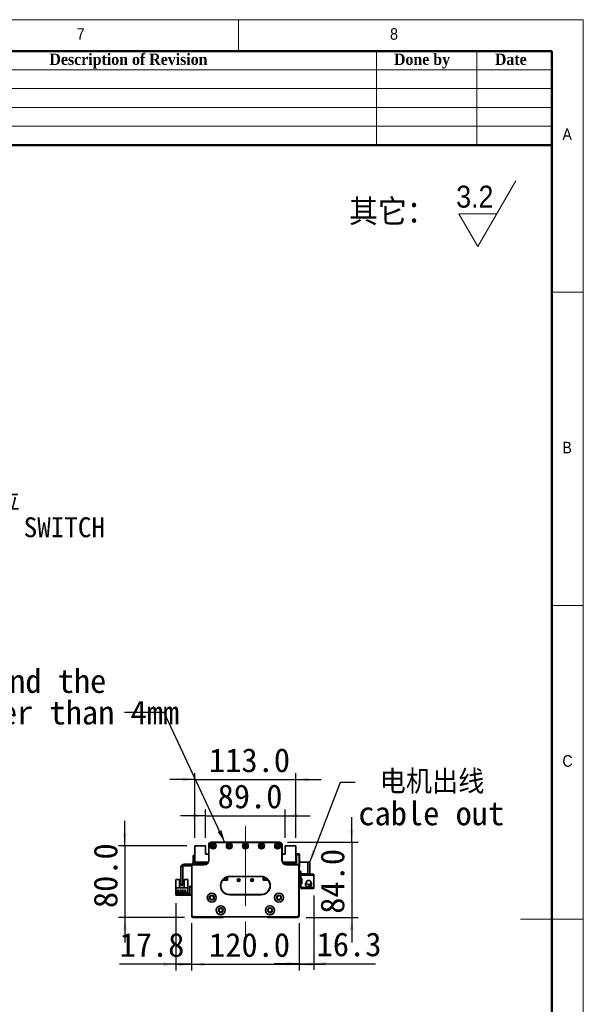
# Model space of a CAD drawing. Header units: millimetres. Extents: x 35 to 2905, y 35 to 2044.
# Tile 7 of 7: x 2276 to 2905, y 944 to 2044. Entities that reach past the tile are written whole.
import ezdxf

# ---------------------------------------------------------------- set-up
doc = ezdxf.new("R2010")
doc.units = ezdxf.units.MM
doc.header["$LTSCALE"] = 7
doc.linetypes.add('CENTERX2', pattern=[20.32, 12.7, -2.54, 2.54, -2.54])
doc.layers.add('黑色实线', color=7, linetype='Continuous')
doc.styles.add('SLDTEXTSTYLE0', font='Gothic.ttf', dxfattribs={"width": 0.913, "bigfont": 'bigfont'})
doc.styles.add('SLDTEXTSTYLE1', font='Gothic.ttf', dxfattribs={"width": 0.913})
doc.styles.add('SLDTEXTSTYLE2', font='timesbd.ttf', dxfattribs={"width": 0.933})
doc.styles.add('SLDTEXTSTYLE8', font='txt')
doc.styles.add('SLDTEXTSTYLE9', font='txt', dxfattribs={"bigfont": 'bigfont'})
doc.dimstyles.new('SLDDIMSTYLE0', dxfattribs={"dimtxt": 26.6, "dimasz": 14, "dimexe": 0, "dimexo": 0.0625, "dimgap": 6.65, "dimtad": 2, "dimdec": 1, "dimrnd": 1e-09, "dimzin": 4, "dimdsep": 46, "dimtxsty": 'SLDTEXTSTYLE8', "dimsah": 1, "dimcen": 0.09, "dimadec": 0, "dimazin": 1, "dimtfac": 1, "dimtdec": 1, "dimtmove": 0, "dimatfit": 0, "dimfxl": 0, "dimfrac": 2, "dimtolj": 1, "dimtzin": 12, "dimarcsym": 0})
doc.dimstyles.new('SLDDIMSTYLE1', dxfattribs={"dimtxt": 26.6, "dimasz": 14, "dimexe": 0, "dimexo": 0.0625, "dimgap": 6.65, "dimtad": 2, "dimdec": 1, "dimrnd": 1e-09, "dimzin": 12, "dimdsep": 46, "dimtxsty": 'SLDTEXTSTYLE8', "dimsah": 1, "dimcen": 0.09, "dimadec": 0, "dimazin": 3, "dimtfac": 1, "dimtdec": 1, "dimtmove": 0, "dimatfit": 0, "dimfxl": 0, "dimfrac": 2, "dimtolj": 1, "dimtzin": 12, "dimarcsym": 0})
doc.dimstyles.new('SLDDIMSTYLE2', dxfattribs={"dimtxt": 0.18, "dimasz": 14, "dimexe": 0, "dimexo": 0.0625, "dimgap": 0, "dimtad": 0, "dimtih": 1, "dimtoh": 1, "dimdec": 0, "dimrnd": 1e-09, "dimzin": 0, "dimdsep": 46, "dimtxsty": 'Standard', "dimsah": 1, "dimcen": 0.09, "dimadec": 0, "dimazin": 0, "dimtfac": 14, "dimtdec": 0, "dimtofl": 0, "dimtmove": 0, "dimatfit": 3, "dimfxl": 0, "dimfrac": 2, "dimtolj": 1, "dimtzin": 0, "dimarcsym": 0})

# ---------------------------------------------------------------- blocks, each defined once
blk = doc.blocks.new('SW_SFSYMBOL_0')
at = {"color": 0, "linetype": 'Continuous', "lineweight": 18}
for p, q in [((24, -36.7), (66.5, 36.8)), ((24, -36.7), (2.8, 0)), ((45.3, 0), (2.8, 0))]:
    blk.add_line(p, q, dxfattribs=at)
at = {"color": 0, "linetype": 'Continuous', "lineweight": 18, "insert": (0, 31.3), "char_height": 24.5, "attachment_point": 1, "style": 'SLDTEXTSTYLE1'}
blk.add_mtext('3.2', dxfattribs=at)
blk = doc.blocks.new('_D')
at = {"layer": '黑色实线'}
for p, q in [((2467.6, 1034.9), (2467.6, 982)), ((2587.6, 1034.9), (2587.6, 982)), ((2467.6, 989), (2439.6, 989)), ((2467.6, 989), (2587.6, 989)), ((2587.6, 989), (2615.6, 989))]:
    blk.add_line(p, q, dxfattribs=at)
for points in [[(2467.6, 989), (2453.6, 991.1), (2453.6, 986.9)], [(2587.6, 989), (2601.6, 986.9), (2601.6, 991.1)]]:
    blk.add_solid(points, dxfattribs=at)
at = {"layer": '黑色实线', "insert": (2487, 1023.9), "char_height": 26.6, "attachment_point": 1, "style": 'SLDTEXTSTYLE8'}
blk.add_mtext('120.0', dxfattribs=at)
blk = doc.blocks.new('_D_1')
at = {"layer": '黑色实线'}
for p, q in [((2449.8, 1057.1), (2449.8, 982)), ((2467.6, 1034.9), (2467.6, 982)), ((2449.8, 989), (2387.1, 989)), ((2449.8, 989), (2467.6, 989)), ((2467.6, 989), (2495.6, 989))]:
    blk.add_line(p, q, dxfattribs=at)
for points in [[(2449.8, 989), (2435.8, 991.1), (2435.8, 986.9)], [(2467.6, 989), (2481.6, 986.9), (2481.6, 991.1)]]:
    blk.add_solid(points, dxfattribs=at)
at = {"layer": '黑色实线', "insert": (2387.1, 1023.9), "char_height": 26.6, "attachment_point": 1, "style": 'SLDTEXTSTYLE8'}
blk.add_mtext('17.8', dxfattribs=at)
blk = doc.blocks.new('_D_2')
at = {"layer": '黑色实线'}
for p, q in [((2603.9, 1065.7), (2603.9, 982.6)), ((2587.6, 1034.9), (2587.6, 982.6)), ((2587.6, 989.6), (2559.6, 989.6)), ((2587.6, 989.6), (2603.9, 989.6)), ((2603.9, 989.6), (2672.8, 989.6))]:
    blk.add_line(p, q, dxfattribs=at)
for points in [[(2587.6, 989.6), (2573.6, 991.7), (2573.6, 987.5)], [(2603.9, 989.6), (2617.9, 987.5), (2617.9, 991.7)]]:
    blk.add_solid(points, dxfattribs=at)
at = {"layer": '黑色实线', "insert": (2607.2, 1024.5), "char_height": 26.6, "attachment_point": 1, "style": 'SLDTEXTSTYLE8'}
blk.add_mtext('16.3', dxfattribs=at)
blk = doc.blocks.new('_D_3')
at = {"layer": '黑色实线'}
for p, q in [((2646.4, 1125.3), (2646.4, 1153.3)), ((2574.5, 1125.3), (2653.4, 1125.3)), ((2646.4, 1125.3), (2646.4, 1041.3)), ((2595.5, 1041.3), (2653.4, 1041.3)), ((2646.4, 1041.3), (2646.4, 1013.3))]:
    blk.add_line(p, q, dxfattribs=at)
for points in [[(2646.4, 1125.3), (2648.5, 1139.3), (2644.3, 1139.3)], [(2646.4, 1041.3), (2644.3, 1027.3), (2648.5, 1027.3)]]:
    blk.add_solid(points, dxfattribs=at)
at = {"layer": '黑色实线', "insert": (2611.5, 1045.4), "char_height": 26.6, "attachment_point": 1, "rotation": 90, "style": 'SLDTEXTSTYLE8'}
blk.add_mtext('84.0', dxfattribs=at)
blk = doc.blocks.new('_D_4')
at = {"layer": '黑色实线'}
for p, q in [((2393, 1121.3), (2393, 1149.3)), ((2462.2, 1121.3), (2386, 1121.3)), ((2393, 1121.3), (2393, 1041.3)), ((2459.7, 1041.3), (2386, 1041.3)), ((2393, 1041.3), (2393, 1013.3))]:
    blk.add_line(p, q, dxfattribs=at)
for points in [[(2393, 1121.3), (2395.1, 1135.3), (2390.9, 1135.3)], [(2393, 1041.3), (2390.9, 1027.3), (2395.1, 1027.3)]]:
    blk.add_solid(points, dxfattribs=at)
at = {"layer": '黑色实线', "insert": (2358.1, 1051.7), "char_height": 26.6, "attachment_point": 1, "rotation": 90, "style": 'SLDTEXTSTYLE8'}
blk.add_mtext('80.0', dxfattribs=at)
blk = doc.blocks.new('_D_5')
at = {"layer": '黑色实线'}
for p, q in [((2471.1, 1130.2), (2471.1, 1202.3)), ((2584.1, 1130.2), (2584.1, 1202.3)), ((2471.1, 1195.3), (2443.1, 1195.3)), ((2471.1, 1195.3), (2584.1, 1195.3)), ((2584.1, 1195.3), (2612.1, 1195.3))]:
    blk.add_line(p, q, dxfattribs=at)
for points in [[(2471.1, 1195.3), (2457.1, 1197.4), (2457.1, 1193.2)], [(2584.1, 1195.3), (2598.1, 1193.2), (2598.1, 1197.4)]]:
    blk.add_solid(points, dxfattribs=at)
at = {"layer": '黑色实线', "insert": (2487, 1230.2), "char_height": 26.6, "attachment_point": 1, "style": 'SLDTEXTSTYLE8'}
blk.add_mtext('113.0', dxfattribs=at)
blk = doc.blocks.new('_D_6')
at = {"layer": '黑色实线'}
for p, q in [((2483.1, 1154.9), (2455.1, 1154.9)), ((2483.1, 1130.2), (2483.1, 1161.9)), ((2483.1, 1154.9), (2572.1, 1154.9)), ((2572.1, 1130.2), (2572.1, 1161.9)), ((2572.1, 1154.9), (2600.1, 1154.9))]:
    blk.add_line(p, q, dxfattribs=at)
for points in [[(2483.1, 1154.9), (2469.1, 1157), (2469.1, 1152.8)], [(2572.1, 1154.9), (2586.1, 1152.8), (2586.1, 1157)]]:
    blk.add_solid(points, dxfattribs=at)
at = {"layer": '黑色实线', "insert": (2496.6, 1189.8), "char_height": 26.6, "attachment_point": 1, "style": 'SLDTEXTSTYLE8'}
blk.add_mtext('89.0', dxfattribs=at)
blk = doc.blocks.new('SW_NOTE_3')
at = {"layer": '黑色实线', "color": 0, "char_height": 26.6, "attachment_point": 1}
for s, insert, style in [(' 电机出线', (3.6, 13.8), 'SLDTEXTSTYLE9'), ('cable out', (3.6, -21.4), 'SLDTEXTSTYLE8')]:
    blk.add_mtext(s, dxfattribs=dict(at, insert=insert, style=style))
blk = doc.blocks.new('SW_NOTE_4')
at = {"layer": '黑色实线', "color": 0, "char_height": 26.6, "attachment_point": 2, "style": 'SLDTEXTSTYLE8'}
for s, insert in [('The distance between the load plate and the ', (-409.3, 48.6)), ('steel belt protection belt shall be greater than 4mm', (-409.4, 13.4))]:
    blk.add_mtext(s, dxfattribs=dict(at, insert=insert))
blk = doc.blocks.new('SW_NOTE_6')
at = {"layer": '黑色实线', "color": 0, "attachment_point": 2}
for s, insert, char_height, style in [('光电负限位', (71.6, 11.3), 22.23, 'SLDTEXTSTYLE9'), ('NEGATIVE LIMIT SWITCH', (69.6, -18.1), 22.225, 'SLDTEXTSTYLE8')]:
    blk.add_mtext(s, dxfattribs=dict(at, insert=insert, char_height=char_height, style=style))

msp = doc.modelspace()

# ---------------------------------------------------------------- linework, layer by layer
at = {"color": 7, "linetype": 'Continuous', "lineweight": 18}
for p, q in [((2905, 2044), (35, 2044)), ((2520, 2009), (2520, 2044)), ((2905, 35), (2905, 2044)), ((70, 2009), (2870, 2009)), ((2674, 2009), (2674, 1904)), ((2786, 2009), (2786, 1904)), ((2870, 2009), (2870, 1904)), ((2870, 2009), (2870, 70)), ((2030, 1988), (2870, 1988)), ((2030, 1967), (2870, 1967)), ((2030, 1946), (2870, 1946)), ((2030, 1925), (2870, 1925)), ((2905, 1739.5), (2870, 1739.5)), ((2870, 1389.5), (2905, 1389.5)), ((2905, 1039.5), (2835, 1039.5))]:
    msp.add_line(p, q, dxfattribs=at)
at = {"color": 7, "linetype": 'Continuous', "lineweight": 50}
for p, q in [((2870, 2009), (70, 2009)), ((2870, 2009), (2870, 70)), ((2870, 1904), (2030, 1904))]:
    msp.add_line(p, q, dxfattribs=at)
at = {"color": 7, "linetype": 'Continuous', "lineweight": 35}
for p, q in [((2486.6, 1122.52), (2486.6, 1120.52)), ((2486.6, 1122.52), (2486.63, 1122.52)), ((2486.62, 1105.32), (2486.62, 1122.32)), ((2486.62, 1122.32), (2486.92, 1122.32)), ((2486.92, 1122.32), (2486.92, 1105.32)), ((2489.62, 1125.32), (2565.62, 1125.32)), ((2489.62, 1125.32), (2489.62, 1125.02)), ((2565.62, 1125.02), (2489.62, 1125.02)), ((2565.62, 1125.32), (2565.62, 1125.02)), ((2568.32, 1105.32), (2568.32, 1122.32)), ((2568.62, 1122.32), (2568.32, 1122.32)), ((2568.61, 1122.52), (2568.64, 1122.52)), ((2568.62, 1122.32), (2568.62, 1105.32)), ((2568.64, 1122.52), (2568.64, 1120.52)), ((2471.12, 1121.32), (2471.12, 1102.82)), ((2483.12, 1121.32), (2471.12, 1121.32)), ((2483.12, 1111.82), (2483.12, 1121.32)), ((2486.62, 1111.82), (2483.12, 1111.82)), ((2486.6, 1120.52), (2486.62, 1120.52)), ((2568.64, 1120.52), (2568.62, 1120.52)), ((2572.12, 1111.82), (2568.62, 1111.82)), ((2572.12, 1121.32), (2572.12, 1111.82)), ((2584.12, 1121.32), (2572.12, 1121.32)), ((2584.12, 1102.82), (2584.12, 1121.32)), ((2584.12, 1112.32), (2587.82, 1112.32)), ((2587.82, 1111.32), (2584.12, 1111.32)), ((2587.82, 1111.32), (2587.82, 1112.32)), ((2587.82, 1112.32), (2588.12, 1112.02)), ((2587.82, 1098.32), (2587.82, 1111.32)), ((2588.12, 1111.2), (2587.82, 1111.32)), ((2588.12, 1112.02), (2588.12, 1111.2)), ((2588.12, 1111.2), (2588.12, 1098.44)), ((2467.62, 1100.82), (2459.12, 1100.82)), ((2469.12, 1110.32), (2471.12, 1110.32)), ((2469.12, 1109.32), (2469.12, 1110.32)), ((2469.12, 1109.32), (2469.12, 1102.32)), ((2471.12, 1109.32), (2469.12, 1109.32)), ((2469.12, 1100.02), (2469.12, 1100.32)), ((2469.12, 1100.32), (2481.62, 1100.32)), ((2481.62, 1100.02), (2469.12, 1100.02)), ((2471.12, 1102.82), (2485.95, 1102.82)), ((2471.12, 1102.82), (2471.12, 1102.32)), ((2472.12, 1101.82), (2473.12, 1102.82)), ((2472.12, 1101.82), (2472.12, 1100.32)), ((2472.72, 1100.77), (2473.67, 1101.72)), ((2472.72, 1100.32), (2472.72, 1100.77)), ((2485.09, 1101.72), (2473.67, 1101.72)), ((2481.62, 1100.02), (2481.62, 1100.32)), ((2484.04, 1102.82), (2484.25, 1102.61)), ((2485.62, 1102.32), (2484.95, 1102.32)), ((2486.92, 1105.32), (2486.62, 1105.32)), ((2568.62, 1105.32), (2568.32, 1105.32)), ((2569.29, 1102.82), (2584.12, 1102.82)), ((2570.29, 1102.32), (2569.62, 1102.32)), ((2581.58, 1101.72), (2570.15, 1101.72)), ((2571.2, 1102.82), (2570.99, 1102.61)), ((2570.99, 1102.61), (2571.2, 1102.82)), ((2570.99, 1102.61), (2570.99, 1102.61)), ((2573.62, 1100.32), (2573.62, 1100.02)), ((2573.62, 1100.32), (2586.12, 1100.32)), ((2586.12, 1100.02), (2573.62, 1100.02)), ((2581.58, 1101.72), (2582.53, 1100.77)), ((2583.13, 1101.82), (2582.13, 1102.82)), ((2582.53, 1100.32), (2582.53, 1100.77)), ((2584.62, 1101.82), (2583.13, 1101.82)), ((2583.13, 1100.32), (2583.13, 1101.82)), ((2584.12, 1109.82), (2584.62, 1109.82)), ((2584.62, 1102.82), (2584.12, 1102.82)), ((2584.62, 1109.82), (2584.62, 1101.82)), ((2586.12, 1100.32), (2586.12, 1100.02)), ((2597.52, 1102.82), (2588.12, 1102.82)), ((2597.52, 1089.82), (2597.52, 1102.82)), ((2597.52, 1102.82), (2599.52, 1102.82)), ((2599.52, 1102.82), (2599.52, 1089.82)), ((2455.62, 1097.32), (2455.62, 1078.32)), ((2457.62, 1097.32), (2457.62, 1078.32)), ((2467.62, 1098.82), (2459.12, 1098.82)), ((2467.92, 1098.82), (2467.62, 1098.82)), ((2467.62, 1043.82), (2467.62, 1098.82)), ((2467.92, 1098.82), (2467.92, 1043.94)), ((2587.62, 1098.82), (2587.32, 1098.82)), ((2587.32, 1043.94), (2587.32, 1098.82)), ((2587.62, 1098.82), (2587.62, 1043.82)), ((2587.62, 1098.32), (2587.82, 1098.32)), ((2587.82, 1097.32), (2587.62, 1097.32)), ((2589.52, 1092.82), (2587.62, 1092.82)), ((2588.12, 1098.44), (2587.82, 1098.32)), ((2587.82, 1097.32), (2587.82, 1098.32)), ((2588.12, 1097.62), (2587.82, 1097.32)), ((2588.12, 1098.44), (2588.12, 1097.62)), ((2589.52, 1089.82), (2589.52, 1092.82)), ((2597.52, 1089.82), (2589.52, 1089.82)), ((2589.52, 1089.82), (2589.52, 1088.62)), ((2595.52, 1089.82), (2595.52, 1089.62)), ((2603.92, 1089.62), (2595.52, 1089.62)), ((2599.52, 1089.82), (2597.52, 1089.82)), ((2603.92, 1089.62), (2603.92, 1088.62)), ((2449.82, 1083.52), (2454.12, 1083.52)), ((2449.82, 1083.52), (2449.82, 1074.22)), ((2454.12, 1074.52), (2454.12, 1083.52)), ((2455.62, 1078.32), (2457.62, 1078.32)), ((2455.62, 1077.32), (2455.62, 1078.32)), ((2457.62, 1078.32), (2457.62, 1077.32)), ((2459.12, 1083.52), (2459.12, 1074.52)), ((2459.12, 1083.52), (2463.42, 1083.52)), ((2463.42, 1083.52), (2463.42, 1074.22)), ((2502.2, 1082.92), (2507.62, 1082.92)), ((2502.27, 1083.02), (2507.62, 1083.02)), ((2504.87, 1083.32), (2502.52, 1083.32)), ((2505.52, 1083.96), (2504.87, 1083.32)), ((2505.02, 1083.32), (2504.87, 1083.32)), ((2505.02, 1083.32), (2506.12, 1084.42)), ((2505.52, 1083.96), (2505.52, 1085.7)), ((2506.12, 1084.42), (2506.12, 1085.98)), ((2507.62, 1082.92), (2507.62, 1086.5)), ((2510.12, 1087.12), (2545.12, 1087.12)), ((2510.12, 1087.12), (2510.12, 1086.82)), ((2545.12, 1086.82), (2510.12, 1086.82)), ((2545.12, 1087.12), (2545.12, 1086.82)), ((2547.62, 1086.5), (2547.62, 1082.92)), ((2547.62, 1083.02), (2552.97, 1083.02)), ((2547.62, 1082.92), (2553.04, 1082.92)), ((2548.62, 1086.19), (2548.62, 1083.02)), ((2549.43, 1085.85), (2549.43, 1084.12)), ((2549.43, 1085.85), (2549.43, 1084.12)), ((2549.43, 1084.12), (2550.23, 1083.32)), ((2549.43, 1084.12), (2549.43, 1084.12)), ((2550.23, 1083.32), (2549.43, 1084.12)), ((2549.73, 1083.96), (2549.73, 1085.7)), ((2549.73, 1083.96), (2549.73, 1085.7)), ((2550.37, 1083.32), (2549.73, 1083.96)), ((2549.73, 1083.96), (2550.37, 1083.32)), ((2549.73, 1083.96), (2549.73, 1083.96)), ((2550.37, 1083.32), (2550.23, 1083.32)), ((2550.23, 1083.32), (2550.23, 1083.32)), ((2552.72, 1083.32), (2550.37, 1083.32)), ((2589.52, 1088.62), (2603.92, 1088.62)), ((2589.52, 1084.62), (2589.52, 1088.62)), ((2589.52, 1084.62), (2589.52, 1084.12)), ((2590.52, 1084.62), (2589.52, 1084.62)), ((2589.52, 1084.12), (2589.52, 1079.12)), ((2590.52, 1084.12), (2589.52, 1084.12)), ((2589.52, 1078.62), (2589.52, 1079.12)), ((2589.52, 1079.12), (2590.52, 1079.12)), ((2589.52, 1074.62), (2589.52, 1078.62)), ((2589.52, 1078.62), (2590.52, 1078.62)), ((2590.52, 1078.62), (2590.52, 1084.62)), ((2594.97, 1079.42), (2594.87, 1078.62)), ((2595.2, 1080.06), (2595.07, 1079.74)), ((2595.08, 1080.2), (2595.12, 1080.21)), ((2595.24, 1080.04), (2595.11, 1080.1)), ((2595.12, 1080.21), (2595.5, 1080.79)), ((2595.28, 1080.13), (2595.12, 1080.21)), ((2600.41, 1079.17), (2600.44, 1079.19)), ((2603.92, 1088.62), (2603.92, 1074.62)), ((2463.42, 1074.22), (2449.82, 1074.22)), ((2449.82, 1074.22), (2449.82, 1068.02)), ((2449.82, 1066.02), (2449.82, 1068.02)), ((2449.82, 1068.02), (2450.82, 1068.02)), ((2450.12, 1069.32), (2450.12, 1068.62)), ((2463.12, 1069.32), (2450.12, 1069.32)), ((2450.12, 1068.62), (2463.12, 1068.62)), ((2450.82, 1068.02), (2450.82, 1066.02)), ((2464.62, 1068.02), (2450.82, 1068.02)), ((2451.06, 1071.57), (2451.06, 1071.27)), ((2453.56, 1071.57), (2451.06, 1071.57)), ((2451.06, 1071.27), (2453.56, 1071.27)), ((2453.56, 1071.27), (2453.56, 1071.57)), ((2459.12, 1074.52), (2454.12, 1074.52)), ((2456.1, 1071.57), (2454.6, 1071.57)), ((2454.6, 1071.57), (2454.6, 1071.27)), ((2454.6, 1071.27), (2456.1, 1071.27)), ((2457.62, 1077.32), (2455.62, 1077.32)), ((2456.1, 1071.27), (2456.1, 1071.57)), ((2457.14, 1071.57), (2457.14, 1071.27)), ((2458.64, 1071.57), (2457.14, 1071.57)), ((2457.14, 1071.27), (2458.64, 1071.27)), ((2458.64, 1071.27), (2458.64, 1071.57)), ((2461.18, 1071.57), (2459.68, 1071.57)), ((2459.68, 1071.57), (2459.68, 1071.27)), ((2459.68, 1071.27), (2461.18, 1071.27)), ((2461.18, 1071.27), (2461.18, 1071.57)), ((2463.12, 1068.62), (2463.12, 1069.32)), ((2463.42, 1068.02), (2463.42, 1074.22)), ((2464.62, 1068.02), (2464.62, 1066.02)), ((2465.62, 1076.02), (2467.62, 1076.02)), ((2465.62, 1075.02), (2465.62, 1076.02)), ((2467.62, 1075.02), (2465.62, 1075.02)), ((2465.62, 1067.02), (2465.62, 1075.02)), ((2465.62, 1067.02), (2467.62, 1067.02)), ((2465.62, 1066.02), (2465.62, 1067.02)), ((2510.12, 1066.82), (2545.12, 1066.82)), ((2510.12, 1066.82), (2510.12, 1066.52)), ((2545.12, 1066.82), (2545.12, 1066.52)), ((2589.52, 1074.62), (2589.52, 1073.42)), ((2603.92, 1074.62), (2589.52, 1074.62)), ((2595.52, 1073.42), (2589.52, 1073.42)), ((2595.12, 1077.03), (2595.08, 1077.04)), ((2595.52, 1073.62), (2603.92, 1073.62)), ((2595.52, 1073.62), (2595.52, 1073.42)), ((2603.92, 1074.62), (2603.92, 1073.62)), ((2450.82, 1066.02), (2449.82, 1066.02)), ((2464.62, 1066.02), (2450.82, 1066.02)), ((2467.62, 1066.02), (2465.62, 1066.02)), ((2545.12, 1066.52), (2510.12, 1066.52)), ((2467.92, 1043.94), (2467.62, 1043.82)), ((2469.62, 1041.82), (2467.62, 1043.82)), ((2467.62, 1042.32), (2467.62, 1043.82)), ((2468.62, 1041.32), (2467.62, 1042.32)), ((2467.92, 1043.94), (2469.74, 1042.12)), ((2502.62, 1041.32), (2468.62, 1041.32)), ((2469.74, 1042.12), (2469.62, 1041.82)), ((2585.62, 1041.82), (2469.62, 1041.82)), ((2469.74, 1042.12), (2585.5, 1042.12)), ((2502.62, 1041.32), (2503.12, 1041.82)), ((2552.62, 1041.32), (2552.12, 1041.82)), ((2586.62, 1041.32), (2552.62, 1041.32)), ((2585.5, 1042.12), (2587.32, 1043.94)), ((2585.5, 1042.12), (2585.62, 1041.82)), ((2587.62, 1043.82), (2585.62, 1041.82)), ((2586.62, 1041.32), (2587.62, 1042.32)), ((2587.32, 1043.94), (2587.62, 1043.82)), ((2587.62, 1042.32), (2587.62, 1043.82))]:
    msp.add_line(p, q, dxfattribs=at)
at = {"color": 7, "linetype": 'Continuous', "lineweight": 35, "flags": 128}
msp.add_lwpolyline([(2464.62, 1066.02), (2465.21, 1066.07), (2465.62, 1066.19)], dxfattribs=at)
at = {"color": 7, "linetype": 'Continuous', "lineweight": 35}
for centre, radius in [((2491.62, 1121.07), 3.25), ((2491.62, 1121.07), 3), ((2491.62, 1121.07), 1.6), ((2491.62, 1121.07), 1.25), ((2509.62, 1121.07), 3.25), ((2509.62, 1121.07), 3), ((2509.62, 1121.07), 1.6), ((2509.62, 1121.07), 1.25), ((2527.62, 1121.07), 3.25), ((2527.62, 1121.07), 3), ((2527.62, 1121.07), 1.6), ((2527.62, 1121.07), 1.25), ((2545.62, 1121.07), 3.25), ((2545.62, 1121.07), 3), ((2545.62, 1121.07), 1.6), ((2545.62, 1121.07), 1.25), ((2563.62, 1121.07), 3.25), ((2563.62, 1121.07), 3), ((2563.62, 1121.07), 1.6), ((2563.62, 1121.07), 1.25), ((2520.12, 1083.02), 1.53), ((2520.12, 1083.02), 1.25), ((2535.12, 1083.02), 1.53), ((2535.12, 1083.02), 1.25), ((2490.12, 1063.35), 5.03), ((2490.12, 1063.35), 5), ((2565.12, 1063.35), 5.03), ((2565.12, 1063.35), 5), ((2490.12, 1063.35), 2.65), ((2490.12, 1063.35), 2.1), ((2565.12, 1063.35), 2.65), ((2565.12, 1063.35), 2.1), ((2500.12, 1049.35), 5.03), ((2500.12, 1049.35), 5), ((2500.12, 1049.35), 2.65), ((2500.12, 1049.35), 2.1), ((2555.12, 1049.35), 5.03), ((2555.12, 1049.35), 5), ((2555.12, 1049.35), 2.65), ((2555.12, 1049.35), 2.1)]:
    msp.add_circle(centre, radius, dxfattribs=at)
for centre, radius, start, end in [((2489.62, 1122.32), 3, 90, 180), ((2489.62, 1122.32), 2.7, 90, 180), ((2565.62, 1122.32), 3, 0, 90), ((2565.62, 1122.32), 2.7, 0, 90), ((2459.12, 1097.32), 3.5, 90, 180), ((2467.62, 1102.32), 1.5, 270, 0), ((2469.12, 1098.82), 1.5, 90, 180), ((2469.12, 1098.82), 1.2, 90, 180), ((2467.62, 1102.32), 3.5, 325.1501, 0), ((2481.62, 1105.32), 5.3, 270, 0), ((2481.62, 1105.32), 5, 270, 0), ((2484.95, 1103.32), 1, 224.99989, 270), ((2573.62, 1105.32), 5.3, 180, 270), ((2573.62, 1105.32), 5, 180, 270), ((2570.29, 1103.32), 1, 270, 315.00006), ((2570.29, 1103.32), 1, 270, 315.00006), ((2586.12, 1098.82), 1.5, 0, 90), ((2586.12, 1098.82), 1.2, 0, 90), ((2459.12, 1097.32), 1.5, 90, 180), ((2510.12, 1076.82), 10.3, 90, 270), ((2510.12, 1076.82), 10, 90, 270), ((2545.12, 1076.82), 10.3, 270, 90), ((2545.12, 1076.82), 10, 270, 90), ((2598.12, 1078.62), 3.4, 207.88541, 44.31348), ((2598.12, 1078.62), 3.45, 237.57421, 0), ((2598.12, 1078.62), 2.5, 274.06825, 11.05475), ((2598.12, 1078.62), 2.6, 277.27427, 10.90897), ((2598.12, 1078.62), 3.45, 0, 47.89891), ((2464.62, 1069.02), 1, 270, 0)]:
    msp.add_arc(centre, radius, start, end, dxfattribs=at)
for points, knots in [([(2595.95, 1081.55), (2595.77, 1081.19), (2595.43, 1080.53), (2594.97, 1079.47), (2594.75, 1078.65), (2594.7, 1077.98), (2594.8, 1077.42), (2595.02, 1076.82), (2595.48, 1076.22), (2596.16, 1075.78), (2596.89, 1075.54), (2597.65, 1075.54), (2598.36, 1075.78), (2598.54, 1075.9), (2598.49, 1075.93), (2598.47, 1075.95)], [0, 0, 0, 0, 0.180096, 0.3300055, 0.4496466, 0.5397486, 0.5746271, 0.6053243, 0.6784028, 0.7214105, 0.7619859, 0.8291659, 0.8886692, 0.9606029, 1, 1, 1, 1]), ([(2599.51, 1082.38), (2599.76, 1082.15), (2600.26, 1081.69), (2600.66, 1080.78), (2600.7, 1079.86), (2600.42, 1079.06), (2599.91, 1078.45), (2599.22, 1078.04), (2598.41, 1077.87), (2597.57, 1077.98), (2596.79, 1078.35), (2596.17, 1078.95), (2595.78, 1079.71), (2595.7, 1080.56), (2595.8, 1081.31), (2596.14, 1081.91), (2596.68, 1082.33), (2597.41, 1082.57), (2598.15, 1082.65), (2598.7, 1082.68), (2598.96, 1082.66), (2599.04, 1082.67), (2599.07, 1082.66), (2599.14, 1082.63), (2599.3, 1082.54), (2599.43, 1082.44), (2599.51, 1082.38)], [0, 0, 0, 0, 0.0648169, 0.1297793, 0.1897321, 0.242619, 0.2944125, 0.3462427, 0.3987243, 0.4521994, 0.5066008, 0.5614519, 0.616052, 0.6697727, 0.7270682, 0.7653757, 0.8036913, 0.8589088, 0.914229, 0.949554, 0.9640009, 0.9648509, 0.9657588, 0.9687101, 0.9805281, 1, 1, 1, 1]), ([(2600.34, 1077.48), (2600.45, 1077.73), (2600.64, 1078.19), (2600.68, 1078.7), (2600.6, 1079.01), (2600.57, 1079.1)], [0, 0, 0, 0, 0.43597607, 0.8267396, 1, 1, 1, 1])]:
    msp.add_open_spline(points, degree=3, knots=knots, dxfattribs=at)
at = {"layer": '黑色实线', "linetype": 'CENTERX2', "lineweight": 18}
msp.add_line((2527.62, 1143.27), (2527.62, 999.37), dxfattribs=at)

# ---------------------------------------------------------------- block references
at = {"color": 7, "linetype": 'Continuous', "lineweight": 18}
msp.add_blockref('SW_SFSYMBOL_0', (2763.02, 1827.32), dxfattribs=at)
at = {"layer": '黑色实线', "color": 7}
msp.add_blockref('SW_NOTE_6', (2142.38, 1506.28), dxfattribs=at)
at = {"layer": '黑色实线'}
for name, p in [('SW_NOTE_4', (2392.53, 1270.05)), ('SW_NOTE_3', (2650.19, 1192.21))]:
    msp.add_blockref(name, p, dxfattribs=at)

# ---------------------------------------------------------------- texts
at = {"color": 7, "linetype": 'Continuous', "lineweight": 0}
for s, insert, char_height, attachment_point, style in [('8', (2689.17, 2034.52), 12.96, 1, 'SLDTEXTSTYLE1'), ('7', (2339.17, 2034.52), 12.96, 1, 'SLDTEXTSTYLE1'), ('Description of Revision', (2397.01, 2006.1), 12.6, 2, 'SLDTEXTSTYLE2'), ('Done by', (2724.88, 2006.1), 12.6, 2, 'SLDTEXTSTYLE2'), ('Date', (2824, 2006.1), 12.6, 2, 'SLDTEXTSTYLE2'), ('A', (2881.67, 1922.52), 12.96, 1, 'SLDTEXTSTYLE1'), ('B', (2881.67, 1572.52), 12.96, 1, 'SLDTEXTSTYLE1'), ('C', (2881.67, 1222.52), 12.96, 1, 'SLDTEXTSTYLE1')]:
    msp.add_mtext(s, dxfattribs=dict(at, insert=insert, char_height=char_height, attachment_point=attachment_point, style=style))
at = {"color": 7, "linetype": 'Continuous', "lineweight": 18, "insert": (2643.32, 1843.08), "char_height": 25.929, "attachment_point": 1, "style": 'SLDTEXTSTYLE0'}
msp.add_mtext('其它：', dxfattribs=at)

# ---------------------------------------------------------------- dimensions: what is measured, and where the dimension line sits
at = {"layer": '黑色实线'}
for base, p1, p2, dimstyle, picture, middle in [((2584.12, 1195.32), (2471.12, 1121.32), (2584.12, 1121.32), 'SLDDIMSTYLE0', '_D_5', (2529.33, 1195.32)), ((2572.12, 1154.93), (2483.12, 1121.32), (2572.12, 1121.32), 'SLDDIMSTYLE0', '_D_6', (2529.33, 1154.93)), ((2603.92, 989.59), (2587.62, 1043.82), (2603.92, 1074.62), 'SLDDIMSTYLE1', '_D_2', (2640.01, 989.59)), ((2467.62, 988.95), (2449.82, 1066.02), (2467.62, 1043.82), 'SLDDIMSTYLE1', '_D_1', (2419.9, 988.95)), ((2587.62, 988.95), (2467.62, 1043.82), (2587.62, 1043.82), 'SLDDIMSTYLE0', '_D', (2529.33, 988.95))]:
    dim = msp.add_linear_dim(base=base, p1=p1, p2=p2, dimstyle=dimstyle, dxfattribs=at)
    dim.commit()
    dim.dimension.update_dxf_attribs({"geometry": picture, "text_midpoint": middle, "dimtype": 160})
for base, p1, p2, picture, middle in [((2392.97, 1041.32), (2471.12, 1121.32), (2468.62, 1041.32), '_D_4', (2392.97, 1084.44)), ((2646.44, 1041.32), (2565.62, 1125.32), (2586.62, 1041.32), '_D_3', (2646.44, 1078.19))]:
    dim = msp.add_linear_dim(base=base, p1=p1, p2=p2, angle=90, dimstyle='SLDDIMSTYLE0', dxfattribs=at)
    dim.commit()
    dim.dimension.update_dxf_attribs({"geometry": picture, "text_midpoint": middle, "dimtype": 160})

# ---------------------------------------------------------------- leaders
for points in [[(2504.71, 1125.02), (2436.98, 1270.05), (2392.53, 1270.05)], [(2599.52, 1102.82), (2633.79, 1192.21), (2650.19, 1192.21)]]:
    msp.add_leader(points, dimstyle='SLDDIMSTYLE2', dxfattribs=at)

doc.saveas('drawing.dxf')
